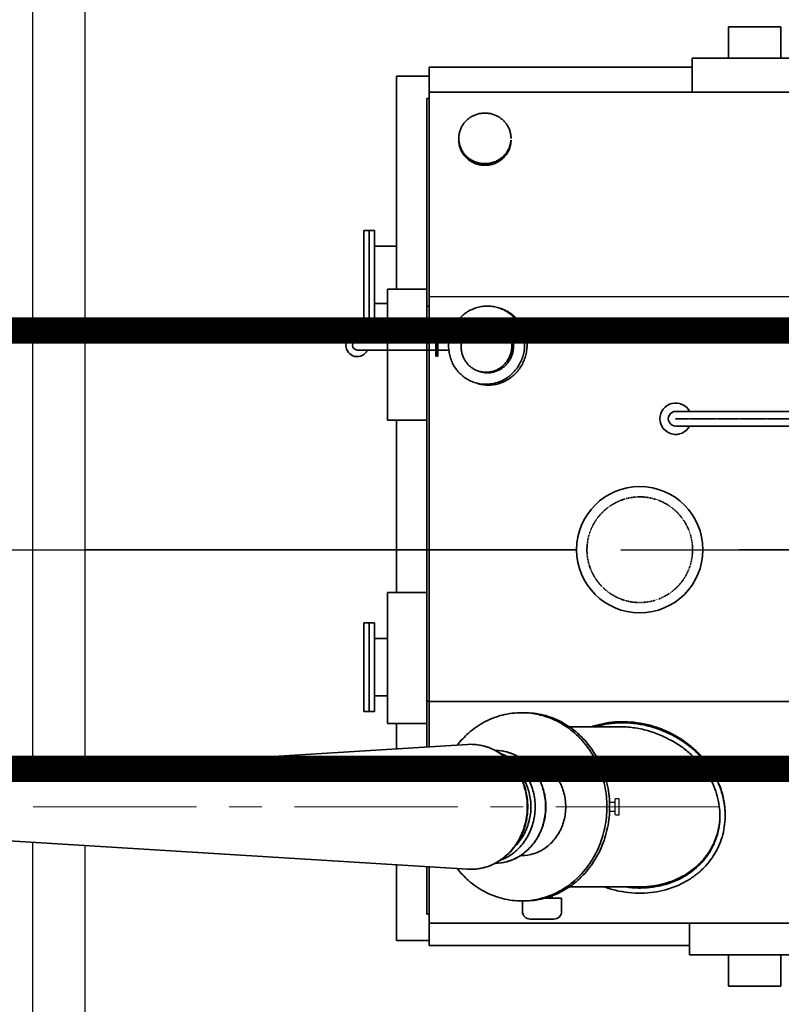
# Model space of a CAD drawing. Header units: inches. Extents: x -341304 to 31571016, y -692717 to 2132253.
# Tile 115 of 256: x 451757 to 454671, y -293222 to -289457. Entities that reach past the tile are written whole.
import ezdxf

# ---------------------------------------------------------------- set-up
doc = ezdxf.new("R2010")
doc.units = ezdxf.units.IN
doc.header["$MEASUREMENT"] = 0
for name, pattern in [('ACISOWELD', [3, 2, -1]), ('CENTER', [2, 1.25, -0.25, 0.25, -0.25]), ('CENTRE', [1.5, 0.75, -0.25, 0.25, -0.25]), ('DASHDOT', [1, 0.5, -0.25, 0, -0.25]), ('HIDDEN', [0.375, 0.25, -0.125])]:
    doc.linetypes.add(name, pattern=pattern)

# ---------------------------------------------------------------- blocks, each defined once
blk = doc.blocks.new('tyyyy')
at = {"color": 230, "ltscale": 100}
for p, q in [((-1274902.3, 585385.3), (-1274902.3, 589432.2)), ((-1274702.3, 585397.7), (-1274702.3, 589232.2)), ((-1274902.3, 583363.7), (-1274902.3, 585113.1)), ((-1274702.3, 583563.7), (-1274702.3, 585100.8))]:
    blk.add_line(p, q, dxfattribs=at)
at = {"color": 230, "linetype": 'Continuous', "lineweight": 35}
for p, q in [((-1272241, 588112.2), (-1272241, 588232.2)), ((-1272241, 588232.2), (-1272041, 588232.2)), ((-1272041, 588112.2), (-1272041, 588232.2)), ((-1272381, 588112.2), (-1272381, 587982.4)), ((-1272381, 588112.2), (-1271881, 588112.2)), ((-1273386, 585478.8), (-1273386, 588077.2)), ((-1272381, 588077.2), (-1273386, 588077.2)), ((-1273511, 587228.2), (-1273511, 588043.2)), ((-1273386, 588043.2), (-1273511, 588043.2)), ((-1271193.7, 587982.4), (-1273386, 587982.4)), ((-1273396, 585478.2), (-1273396, 587957.2)), ((-1273386, 587957.2), (-1273396, 587957.2)), ((-1273273.5, 587798.8), (-1273273.5, 587805.3)), ((-1273636, 587453.2), (-1273616, 587453.2)), ((-1273636, 587113.2), (-1273636, 587453.2)), ((-1273616, 587113.2), (-1273616, 587453.2)), ((-1273596, 587453.2), (-1273616, 587453.2)), ((-1273616, 587113.2), (-1273616, 587453.2)), ((-1273596, 587113.2), (-1273596, 587453.2)), ((-1273511, 587392.7), (-1273596, 587392.7)), ((-1273546, 587228.2), (-1273546, 586728.2)), ((-1273546, 587228.2), (-1273396, 587228.2)), ((-1270575.8, 587197.9), (-1273386, 587200.9)), ((-1273546, 587173.7), (-1273596, 587173.7)), ((-1273386, 587164.2), (-1273396, 587164.2)), ((-1273111.5, 587154.1), (-1273120.8, 587157.1)), ((-1273636, 587113.2), (-1273616, 587113.2)), ((-1273596, 587113.2), (-1273616, 587113.2)), ((-1273130.4, 587103.6), (-1273136.5, 587105.6)), ((-1273191.8, 586913.2), (-1273197.9, 586915.2)), ((-1273203.6, 586868.6), (-1273212.9, 586871.6)), ((-1273546, 586728.2), (-1273396, 586728.2)), ((-1273511, 586068.2), (-1273511, 586728.2)), ((-1266070.3, 586761.2), (-1272443.7, 586761.2)), ((-1265985.7, 586705.2), (-1272443.7, 586705.2)), ((-1273546, 585568.2), (-1273546, 586068.2)), ((-1273546, 586068.2), (-1273396, 586068.2)), ((-1273636, 585953.2), (-1273616, 585953.2)), ((-1273636, 585613.2), (-1273636, 585953.2)), ((-1273616, 585613.2), (-1273616, 585953.2)), ((-1273596, 585953.2), (-1273616, 585953.2)), ((-1273616, 585613.2), (-1273616, 585953.2)), ((-1273596, 585613.2), (-1273596, 585953.2)), ((-1273546, 585892.7), (-1273596, 585892.7)), ((-1273546, 585673.7), (-1273596, 585673.7)), ((-1273386, 585653.4), (-1273396, 585653.4)), ((-1265376, 585652.2), (-1273386, 585652.2)), ((-1273636, 585613.2), (-1273616, 585613.2)), ((-1273596, 585613.2), (-1273616, 585613.2)), ((-1273546, 585568.2), (-1273396, 585568.2)), ((-1273511, 585471.1), (-1273511, 585568.2)), ((-1272854.4, 585555.2), (-1272655.9, 585555.2)), ((-1273239.7, 585487.8), (-1275036.8, 585377)), ((-1273227.6, 585488.2), (-1273239.7, 585487.8)), ((-1273033, 585435.5), (-1273038.7, 585435.5)), ((-1273239.7, 585010.7), (-1275036.8, 585121.4)), ((-1273033, 585063), (-1273038.7, 585063)), ((-1273511, 584738.2), (-1273511, 585027.4)), ((-1273396, 584838.7), (-1273396, 585020.3)), ((-1273386, 584718.7), (-1273386, 585019.7)), ((-1273239.7, 585010.7), (-1273227.6, 585010.3)), ((-1272402.6, 584987.8), (-1272402.6, 584992.3)), ((-1272850.6, 584943.2), (-1272580.8, 584943.2)), ((-1273386, 584838.7), (-1273396, 584838.7)), ((-1269455.2, 584804.2), (-1273386, 584804.2)), ((-1272391, 584683.7), (-1272391, 584804.2)), ((-1273386, 584738.2), (-1273511, 584738.2)), ((-1272391, 584718.7), (-1273386, 584718.7)), ((-1271871, 584683.7), (-1272391, 584683.7)), ((-1272241, 584683.7), (-1272241, 584563.7)), ((-1272041, 584683.7), (-1272041, 584563.7)), ((-1272041, 584563.7), (-1272241, 584563.7))]:
    blk.add_line(p, q, dxfattribs=at)
at = {"color": 230, "lineweight": 35}
for p, q in [((-1273662.2, 587031.3), (-1273361.4, 587031.3)), ((-1273361.4, 586972.1), (-1273361.4, 587055.2)), ((-1273353.2, 587055.2), (-1273361.4, 587055.2)), ((-1273357.3, 586972.1), (-1273357.3, 587055.2)), ((-1273353.2, 586972.1), (-1273353.2, 587055.2)), ((-1273353.2, 587031.3), (-1273310.9, 587031.3)), ((-1273662.2, 586996), (-1273361.4, 586996)), ((-1273353.2, 586996), (-1273311.4, 586996)), ((-1273353.2, 586972.1), (-1273361.4, 586972.1)), ((-1273029.8, 584849.8), (-1273029.8, 584889.3)), ((-1272945.1, 584899.5), (-1272879.8, 584899.5)), ((-1272915.6, 584899.5), (-1272915.6, 584909.1)), ((-1272879.8, 584849.8), (-1272879.8, 584899.5)), ((-1272999.8, 584819.8), (-1272909.8, 584819.8))]:
    blk.add_line(p, q, dxfattribs=at)
at = {"color": 230, "linetype": 'CENTER', "lineweight": 35}
blk.add_line((-1265618.8, 586733.2), (-1272443.7, 586733.2), dxfattribs=at)
at = {"color": 230, "linetype": 'CENTRE', "lineweight": 35, "ltscale": 2500}
blk.add_line((-1274702.3, 586232.4), (-1255686, 586232.4), dxfattribs=at)
at = {"color": 230, "linetype": 'ACISOWELD', "lineweight": 30}
for p, q in [((-1272696.4, 585266.7), (-1272674.6, 585266.8)), ((-1272696.4, 585232.3), (-1272674.6, 585232.2))]:
    blk.add_line(p, q, dxfattribs=at)
at = {"color": 230, "linetype": 'CENTER', "lineweight": 13, "ltscale": 500}
blk.add_line((-1272276.5, 585249.5), (-1275454.3, 585249.5), dxfattribs=at)
at = {"color": 230, "linetype": 'ACISOWELD', "lineweight": 30, "flags": 128}
blk.add_lwpolyline([(-1272674.6, 585281.2), (-1272661.4, 585281.2), (-1272661.4, 585217.8), (-1272674.6, 585217.8)], close=True, dxfattribs=at)
at = {"color": 230, "linetype": 'Continuous', "lineweight": 35}
blk.add_circle((-1272581, 586232.4), 241.5, dxfattribs=at)
at = {"color": 230, "linetype": 'HIDDEN', "lineweight": 35, "ltscale": 0.5}
blk.add_circle((-1272581, 586232.4), 202, dxfattribs=at)
at = {"color": 230, "lineweight": 35}
for centre, radius, start, end in [((-1273662.2, 587013.7), 43, 24.2709, 335.7291), ((-1273662.2, 587013.7), 17.7, 90, 270), ((-1272443.7, 586733.2), 60.1, 27.7739, 332.2261), ((-1272999.8, 584849.8), 30, 180, 270), ((-1272909.8, 584849.8), 30, 270, 0)]:
    blk.add_arc(centre, radius, start, end, dxfattribs=at)
at = {"color": 230, "linetype": 'Continuous', "lineweight": 35}
blk.add_arc((-1272443.7, 586733.2), 28, 88.7946, 271.2054, dxfattribs=at)
for points, start_tangent, end_tangent in [([(-1273173.5, 587901.9), (-1273187.7, 587900.9), (-1273201.7, 587898), (-1273215, 587893.2), (-1273227.6, 587886.6), (-1273239, 587878.3), (-1273249.1, 587868.5), (-1273257.6, 587857.5), (-1273264.5, 587845.4), (-1273269.4, 587832.5), (-1273272.5, 587819), (-1273273.5, 587805.3)], (-1, 0), (0, -1)), ([(-1273073.5, 587805.3), (-1273074.5, 587819), (-1273077.5, 587832.5), (-1273082.5, 587845.4), (-1273089.4, 587857.5), (-1273097.9, 587868.5), (-1273108, 587878.3), (-1273119.4, 587886.6), (-1273132, 587893.2), (-1273145.3, 587898), (-1273159.3, 587900.9), (-1273173.5, 587901.9)], (0, 1), (-1, 0)), ([(-1273273.5, 587805.3), (-1273273.3, 587798.8)], (0, -1), (0.069155, -0.997606)), ([(-1273273.5, 587798.8), (-1273272.5, 587785.1), (-1273269.4, 587771.6), (-1273264.5, 587758.7), (-1273257.6, 587746.6), (-1273249.1, 587735.6), (-1273239, 587725.8), (-1273227.6, 587717.6), (-1273215, 587711), (-1273201.7, 587706.1), (-1273187.7, 587703.2), (-1273173.5, 587702.2)], (0, -1), (1, 0)), ([(-1273273.3, 587798.8), (-1273272.5, 587791.5), (-1273269.4, 587778.1), (-1273264.5, 587765.2), (-1273257.6, 587753.1), (-1273249.1, 587742), (-1273239, 587732.3), (-1273227.6, 587724), (-1273215, 587717.4), (-1273201.7, 587712.6), (-1273187.7, 587709.7), (-1273173.5, 587708.7)], (0.069155, -0.997606), (1, 0)), ([(-1273173.5, 587702.2), (-1273159.3, 587703.2), (-1273145.3, 587706.1), (-1273132, 587711), (-1273119.4, 587717.6), (-1273108, 587725.8), (-1273097.9, 587735.6), (-1273089.4, 587746.6), (-1273082.5, 587758.7), (-1273077.5, 587771.6), (-1273074.5, 587785.1), (-1273073.5, 587798.8)], (1, 0), (0, 1)), ([(-1273173.5, 587708.7), (-1273159.3, 587709.7), (-1273145.3, 587712.6), (-1273132, 587717.4), (-1273119.4, 587724), (-1273108, 587732.3), (-1273097.9, 587742), (-1273089.4, 587753.1), (-1273082.5, 587765.2), (-1273077.5, 587778.1), (-1273074.5, 587791.5), (-1273073.7, 587798.8)], (1, 0), (0.069155, 0.997606)), ([(-1273304.7, 587058.8), (-1273296.8, 587078.7), (-1273286.2, 587097.3), (-1273273.1, 587114.1), (-1273257.9, 587129), (-1273240.9, 587141.5), (-1273222.3, 587151.4), (-1273202.6, 587158.5), (-1273182.2, 587162.7), (-1273161.5, 587163.9), (-1273140.9, 587162), (-1273120.8, 587157.1)], (0.306991, 0.951712), (0.951712, -0.306991)), ([(-1273120.8, 587157.1), (-1273111.7, 587153.8)], (0.951712, -0.306991), (0.928204, -0.372071)), ([(-1273111.7, 587153.8), (-1273101.6, 587149.3), (-1273083.8, 587138.8), (-1273067.7, 587125.7), (-1273053.5, 587110.4), (-1273041.7, 587093.1), (-1273032.5, 587074.2), (-1273025.9, 587054.1), (-1273022.3, 587033.2), (-1273021.6, 587011.9), (-1273023.8, 586990.6), (-1273028.9, 586969.9)], (0.928204, -0.372071), (-0.306991, -0.951712)), ([(-1273111.5, 587154.1), (-1273092.4, 587146.4), (-1273074.6, 587135.8), (-1273058.4, 587122.8), (-1273044.3, 587107.4), (-1273032.5, 587090.1), (-1273023.2, 587071.2), (-1273016.7, 587051.1), (-1273013, 587030.2), (-1273012.3, 587008.9), (-1273014.6, 586987.7), (-1273019.7, 586966.9)], (0.951712, -0.306991), (-0.306991, -0.951712)), ([(-1273259.2, 587040), (-1273253.8, 587053.3), (-1273246.8, 587065.7), (-1273238.1, 587076.9), (-1273228, 587086.8), (-1273216.6, 587095.1), (-1273204.2, 587101.7), (-1273191.1, 587106.5), (-1273177.5, 587109.3), (-1273163.7, 587110.1), (-1273149.9, 587108.8), (-1273136.5, 587105.6)], (0.306991, 0.951712), (0.951712, -0.306991)), ([(-1273136.5, 587105.6), (-1273130.5, 587103.4)], (0.951712, -0.306991), (0.928204, -0.372071)), ([(-1273130.5, 587103.4), (-1273123.8, 587100.4), (-1273111.9, 587093.3), (-1273101.1, 587084.6), (-1273091.7, 587074.4), (-1273083.8, 587062.9), (-1273077.6, 587050.3), (-1273073.3, 587036.9), (-1273070.9, 587023), (-1273070.4, 587008.7), (-1273071.9, 586994.6), (-1273075.3, 586980.7)], (0.928204, -0.372071), (-0.306991, -0.951712)), ([(-1273130.4, 587103.6), (-1273117.6, 587098.4), (-1273105.7, 587091.4), (-1273095, 587082.7), (-1273085.5, 587072.4), (-1273077.7, 587060.9), (-1273071.5, 587048.3), (-1273067.1, 587034.9), (-1273064.7, 587021), (-1273064.2, 587006.8), (-1273065.7, 586992.6), (-1273069.1, 586978.7)], (0.951712, -0.306991), (-0.306991, -0.951712)), ([(-1273212.9, 586871.6), (-1273232, 586879.4), (-1273249.9, 586889.9), (-1273266, 586903), (-1273280.1, 586918.3), (-1273291.9, 586935.6), (-1273301.2, 586954.5), (-1273307.7, 586974.6), (-1273311.4, 586995.5), (-1273312.1, 587016.8), (-1273309.9, 587038.1), (-1273304.7, 587058.8)], (-0.951712, 0.306991), (0.306991, 0.951712)), ([(-1273197.9, 586915.2), (-1273210.7, 586920.4), (-1273222.6, 586927.4), (-1273233.3, 586936.1), (-1273242.8, 586946.4), (-1273250.6, 586957.9), (-1273256.8, 586970.5), (-1273261.2, 586983.9), (-1273263.6, 586997.8), (-1273264.1, 587012), (-1273262.6, 587026.2), (-1273259.2, 587040)], (-0.951712, 0.306991), (0.306991, 0.951712)), ([(-1273028.9, 586969.9), (-1273036.9, 586950), (-1273047.5, 586931.5), (-1273060.5, 586914.6), (-1273075.7, 586899.8), (-1273092.8, 586887.3), (-1273111.3, 586877.3), (-1273131, 586870.2), (-1273151.4, 586866), (-1273172.2, 586864.9), (-1273192.8, 586866.7), (-1273203.6, 586868.9)], (-0.306991, -0.951712), (-0.970664, 0.240441)), ([(-1273019.7, 586966.9), (-1273027.7, 586947), (-1273038.3, 586928.5), (-1273051.3, 586911.6), (-1273066.5, 586896.8), (-1273083.5, 586884.3), (-1273102.1, 586874.4), (-1273121.8, 586867.2), (-1273142.2, 586863), (-1273162.9, 586861.9), (-1273183.5, 586863.7), (-1273203.6, 586868.6)], (-0.306991, -0.951712), (-0.951712, 0.306991)), ([(-1273069.1, 586978.7), (-1273074.4, 586965.5), (-1273081.5, 586953.1), (-1273090.2, 586941.9), (-1273100.3, 586932), (-1273111.7, 586923.7), (-1273124.1, 586917.1), (-1273137.2, 586912.3), (-1273150.8, 586909.5), (-1273164.6, 586908.7), (-1273178.4, 586910), (-1273191.8, 586913.2)], (-0.306991, -0.951712), (-0.951712, 0.306991)), ([(-1273075.3, 586980.7), (-1273080.6, 586967.5), (-1273087.7, 586955.1), (-1273096.4, 586943.9), (-1273106.5, 586934), (-1273117.9, 586925.7), (-1273130.2, 586919), (-1273143.3, 586914.3), (-1273157, 586911.5), (-1273170.8, 586910.7), (-1273184.5, 586912), (-1273191.7, 586913.4)], (-0.306991, -0.951712), (-0.970664, 0.240441)), ([(-1273191.7, 586913.4), (-1273197.9, 586915.2)], (-0.970664, 0.240441), (-0.951712, 0.306991)), ([(-1273203.6, 586868.9), (-1273212.9, 586871.6)], (-0.970664, 0.240441), (-0.951712, 0.306991)), ([(-1273033, 585609.2), (-1273105.6, 585600.2), (-1273174.6, 585573.6), (-1273236.4, 585530.7), (-1273278.5, 585486.3)], (-1, 0), (-0.621519, -0.783399)), ([(-1273033, 585609.2), (-1273022.6, 585609)], (1, 0), (0.999366, -0.03561)), ([(-1273022.6, 585609), (-1272960.4, 585600.2), (-1272891.4, 585573.6), (-1272829.6, 585530.7), (-1272777.9, 585473.7), (-1272739, 585405.4), (-1272714.9, 585329.3), (-1272706.7, 585249.2), (-1272714.9, 585169.1), (-1272739, 585093), (-1272777.9, 585024.8), (-1272829.6, 584967.8), (-1272891.4, 584924.9), (-1272960.4, 584898.3), (-1273022.6, 584889.4)], (0.999366, -0.03561), (-0.999366, -0.03561)), ([(-1273022.4, 585609.2), (-1272949.8, 585600.2), (-1272880.9, 585573.6), (-1272819, 585530.7), (-1272767.4, 585473.7), (-1272728.5, 585405.4), (-1272704.4, 585329.3), (-1272696.2, 585249.2), (-1272704.4, 585169.1), (-1272728.5, 585093), (-1272767.4, 585024.8), (-1272819, 584967.8), (-1272880.9, 584924.9), (-1272949.8, 584898.3), (-1273022.4, 584889.2)], (1, 0), (-1, 0)), ([(-1272763.4, 585556.2), (-1272756.2, 585558.5), (-1272711.6, 585569.2), (-1272664.6, 585574.3), (-1272615.8, 585573.5), (-1272566.4, 585566.7), (-1272517.4, 585553.6), (-1272470.1, 585534.5), (-1272425.6, 585509.9), (-1272384.9, 585480.3), (-1272349, 585446.7), (-1272318.5, 585409.8), (-1272293.8, 585370.5), (-1272275.1, 585329.9), (-1272262.4, 585288.5), (-1272255.6, 585247.2), (-1272254.3, 585219.6)], (0.949191, 0.314702), (0.000003, -1)), ([(-1272749.9, 585555.9), (-1272711.6, 585564.7), (-1272664.6, 585569.8), (-1272615.8, 585569.1), (-1272566.4, 585562.2), (-1272517.4, 585549.1), (-1272470.1, 585530), (-1272425.6, 585505.4), (-1272384.9, 585475.9), (-1272349, 585442.2), (-1272318.5, 585405.3), (-1272293.8, 585366.1), (-1272275.1, 585325.4), (-1272262.4, 585284), (-1272255.6, 585242.8), (-1272254.4, 585219.6)], (0.961035, 0.276428), (0.015223, -0.999884)), ([(-1272656, 585555.2), (-1272645.4, 585555.1), (-1272591.5, 585549.7), (-1272537.7, 585536.5), (-1272485.8, 585515.8)], (1, 0.00015), (0.899861, -0.436176)), ([(-1273227.6, 585488.2), (-1273174.4, 585480.8)], (1, 0), (0.963068, -0.269259)), ([(-1273227.5, 585010.3), (-1273179.1, 585016.3), (-1273133.1, 585033.9), (-1273091.7, 585062.3), (-1273057.1, 585100.1), (-1273031.1, 585145.5), (-1273014.9, 585196.2), (-1273009.5, 585249.5), (-1273015, 585302.8), (-1273031.3, 585353.3), (-1273057.3, 585398.6), (-1273091.9, 585436.3), (-1273133.2, 585464.7), (-1273179.1, 585482.2), (-1273227.5, 585488.2)], (1, 0), (-1, 0)), ([(-1272485.8, 585515.8), (-1272478.9, 585512.5), (-1272436.5, 585489.1), (-1272397.9, 585461), (-1272363.8, 585429), (-1272334.8, 585394), (-1272311.5, 585357), (-1272293.8, 585318.6), (-1272281.9, 585279.7), (-1272275.5, 585241), (-1272274.3, 585215.1)], (0.911163, -0.412046), (0.000004, -1)), ([(-1273174.4, 585480.8), (-1273171.6, 585480), (-1273119.4, 585456.2), (-1273074.5, 585418.2), (-1273040.1, 585368.7), (-1273018.5, 585311.1), (-1273011.1, 585249.2), (-1273018.5, 585187.4), (-1273040.1, 585129.8), (-1273074.5, 585080.3), (-1273119.4, 585042.3), (-1273171.6, 585018.4), (-1273174.4, 585017.7)], (0.963068, -0.269259), (-0.963059, -0.26929)), ([(-1273045.8, 585440.8), (-1273090.1, 585459.2), (-1273134.3, 585465.4)], (-0.866685, 0.498856), (-0.999877, 0.01571)), ([(-1273134.1, 585465.4), (-1273086.3, 585458.1), (-1273039.1, 585436.5)], (0.999861, -0.016698), (0.843383, -0.537312)), ([(-1273117.2, 585455), (-1273079.3, 585436.5), (-1273038.7, 585402.1), (-1273007.6, 585357.3), (-1272988, 585305.2), (-1272981.3, 585249.2), (-1272988, 585193.3), (-1273007.6, 585141.1), (-1273038.7, 585096.3), (-1273079.3, 585062), (-1273117.2, 585043.4)], (0.942248, -0.334916), (-0.942265, -0.334869)), ([(-1273034.4, 585433.7), (-1273045.8, 585440.8)], (-0.829925, 0.557875), (-0.866685, 0.498856)), ([(-1273039.1, 585436.5), (-1273034.7, 585433.6)], (0.843383, -0.537312), (0.828366, -0.560187)), ([(-1273034.7, 585433.6), (-1272998.5, 585402.1), (-1272967.3, 585357.3), (-1272947.8, 585305.2), (-1272941.1, 585249.2), (-1272947.8, 585193.3), (-1272967.3, 585141.1), (-1272998.5, 585096.3), (-1273034.7, 585064.9)], (0.828366, -0.560187), (-0.828366, -0.560187)), ([(-1273034.4, 585064.8), (-1273006.7, 585087.3), (-1272975.2, 585126.4), (-1272953.1, 585172.6), (-1272941.7, 585223.3), (-1272941.8, 585275.5), (-1272953.2, 585326.1), (-1272975.3, 585372.3), (-1273006.8, 585411.2), (-1273034.4, 585433.7)], (0.829929, 0.557869), (-0.829925, 0.557875)), ([(-1273033, 585435.5), (-1272985.5, 585427.9), (-1272941.8, 585405.9), (-1272905.5, 585371.2), (-1272879.5, 585326.6), (-1272866, 585275.7), (-1272866, 585222.7), (-1272879.5, 585171.9), (-1272905.5, 585127.3), (-1272941.8, 585092.6), (-1272985.5, 585070.6), (-1273033, 585063)], (1, 0), (-1, 0)), ([(-1273056.5, 585398.7), (-1273051.6, 585393.6), (-1273022.2, 585351.3), (-1273003.8, 585302.1), (-1272997.4, 585249.2), (-1273003.8, 585196.4), (-1273022.2, 585147.2), (-1273051.6, 585104.9), (-1273056.4, 585099.8)], (0.698226, -0.715877), (-0.697862, -0.716232)), ([(-1272274.4, 585215.2), (-1272274.6, 585207.4), (-1272278.9, 585170.5), (-1272288.1, 585135), (-1272302.1, 585101.4), (-1272320.7, 585070), (-1272343.8, 585041.1), (-1272371.1, 585015.1), (-1272402.6, 584992.3)], (-0.016408, -0.999865), (-0.848104, -0.52983)), ([(-1272274.3, 585215.1), (-1272274.6, 585202.9), (-1272278.9, 585166), (-1272288.1, 585130.5), (-1272302.1, 585096.9), (-1272320.7, 585065.5), (-1272343.8, 585036.6), (-1272371.1, 585010.6), (-1272402.6, 584987.8)], (0.000004, -1), (-0.848104, -0.52983)), ([(-1272254.3, 585215.1), (-1272254.6, 585202), (-1272259.2, 585162.5), (-1272269.1, 585124.4), (-1272284.1, 585088.4), (-1272304.1, 585054.6), (-1272328.8, 585023.6), (-1272358.1, 584995.8), (-1272391.8, 584971.4)], (0.000003, -1), (-0.847775, -0.530357)), ([(-1272254.4, 585219.6), (-1272254.3, 585215.1)], (0.015223, -0.999884), (0.000003, -1)), ([(-1273134.3, 585033), (-1273090, 585039.3), (-1273045.7, 585057.7)], (0.999881, 0.015443), (0.866535, 0.499116)), ([(-1273039.1, 585062), (-1273086.3, 585040.4), (-1273134.2, 585033)], (-0.843383, -0.537312), (-0.999865, -0.01641)), ([(-1273045.7, 585057.7), (-1273034.4, 585064.8)], (0.866535, 0.499116), (0.829929, 0.557869)), ([(-1273034.7, 585064.9), (-1273039.1, 585062)], (-0.828366, -0.560187), (-0.843383, -0.537312)), ([(-1273278.5, 585012.1), (-1273236.4, 584967.8), (-1273174.6, 584924.9), (-1273105.6, 584898.3), (-1273033, 584889.2)], (0.621519, -0.783399), (1, 0)), ([(-1273174.4, 585017.7), (-1273227.6, 585010.3)], (-0.963059, -0.26929), (-1, 0)), ([(-1272391.8, 584971.4), (-1272429.5, 584951.2), (-1272470.9, 584935.5), (-1272515.5, 584924.8), (-1272562.5, 584919.7), (-1272611.3, 584920.4), (-1272660.7, 584927.3), (-1272709.7, 584940.4), (-1272717.4, 584943.1)], (-0.847775, -0.530357), (-0.942338, 0.334662)), ([(-1272402.6, 584987.8), (-1272438, 584968.8), (-1272476.9, 584954.1), (-1272519, 584944), (-1272563.5, 584939.2), (-1272592.8, 584938.9)], (-0.847643, -0.530567), (-0.999481, 0.032203)), ([(-1272402.6, 584992.3), (-1272438, 584973.3), (-1272476.9, 584958.6), (-1272519, 584948.5), (-1272563.5, 584943.6), (-1272580.7, 584943.2)], (-0.847643, -0.530567), (-1, -0.000094)), ([(-1272592.8, 584938.9), (-1272609.7, 584939.9), (-1272634.9, 584942.7)], (-0.999481, 0.032203), (-0.989822, 0.142314)), ([(-1273022.6, 584889.4), (-1273033, 584889.2)], (-0.999366, -0.03561), (-1, 0))]:
    blk.add_spline(points, degree=3, dxfattribs=dict(at, start_tangent=start_tangent, end_tangent=end_tangent))
blk = doc.blocks.new('GT REV-02')
at = {"color": 230, "linetype": 'CENTRE', "ltscale": 2500}
blk.add_line((-997843.4, 22190.7), (-971714.3, 22190.7), dxfattribs=at)
at = {"color": 230, "linetype": 'DASHDOT', "ltscale": 2500, "const_width": 100, "elevation": 0}
for points in [[(-976888.4, 23028.7), (-997842.4, 23028.7)], [(-976888.4, 21352.7), (-997842.4, 21352.7)]]:
    blk.add_lwpolyline(points, dxfattribs=at)
at = {"color": 7}
blk.add_blockref('tyyyy', (293560.3, -564041.7), dxfattribs=at)

msp = doc.modelspace()

# ---------------------------------------------------------------- block references
at = {"color": 230}
msp.add_blockref('GT REV-02', (1433150.1, -313674.2, 96251.3), dxfattribs=at)

doc.saveas('drawing.dxf')
